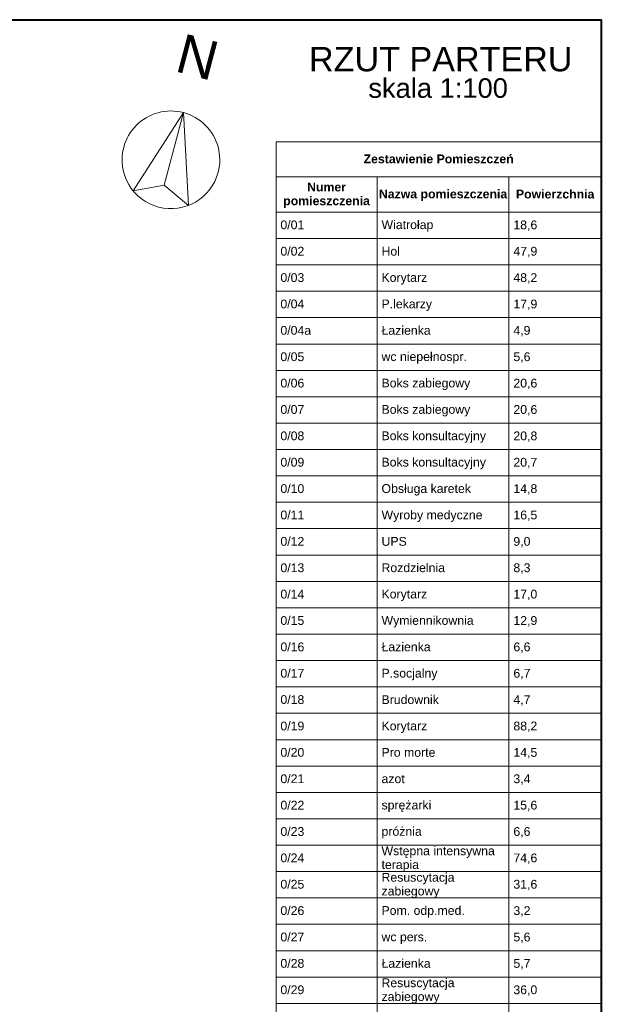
# Model space of a CAD drawing. Header units: millimetres. Extents: x -4612887 to -4536833, y -5457376 to -5415716.
# Tile 144 of 144: x -4548741 to -4536833, y -5435874 to -5415716. Entities that reach past the tile are written whole.
import ezdxf

# ---------------------------------------------------------------- set-up
doc = ezdxf.new("R2010")
doc.units = ezdxf.units.MM
doc.header["$MEASUREMENT"] = 0
doc.layers.get('0').update_dxf_attribs({"color": 8, "lineweight": 18})
doc.layers.add('is_ramka', color=100, linetype='Continuous', lineweight=40)
doc.layers.add('Opisy', color=8, linetype='Continuous', lineweight=18)
doc.styles.add('GENERATED_STYLE_1', font='arial.ttf')
doc.styles.add('GENERATED_STYLE_5', font='arial.ttf')
doc.styles.add('GENERATED_STYLE_8', font='arialbd.ttf')

msp = doc.modelspace()

# ---------------------------------------------------------------- linework, layer by layer
at = {"color": 2, "linetype": 'Continuous'}
for p, q in [((-4546418.9, -5419217.5), (-4545389.8, -5417617.9)), ((-4545389.8, -5417617.9), (-4545781.8, -5419106.5)), ((-4545389.8, -5417617.9), (-4545781.8, -5419106.5)), ((-4545282.1, -5419516.9), (-4545389.8, -5417617.9)), ((-4543492.9, -5418216), (-4543492.9, -5418936)), ((-4543492.9, -5418216), (-4536832.9, -5418216)), ((-4536832.9, -5418216), (-4536832.9, -5418936)), ((-4543492.9, -5418936), (-4536832.9, -5418936)), ((-4543492.9, -5418936), (-4543492.9, -5419656)), ((-4541422.9, -5418936), (-4541422.9, -5419656)), ((-4538722.9, -5418936), (-4538722.9, -5419656)), ((-4536832.9, -5418936), (-4536832.9, -5419656)), ((-4545781.8, -5419106.5), (-4546418.9, -5419217.5)), ((-4545781.8, -5419106.5), (-4545282.1, -5419516.9)), ((-4543492.9, -5419656), (-4541422.9, -5419656)), ((-4543492.9, -5419656), (-4541422.9, -5419656)), ((-4543492.9, -5419656), (-4543492.9, -5420196)), ((-4541422.9, -5419656), (-4541422.9, -5420196)), ((-4541422.9, -5419656), (-4538722.9, -5419656)), ((-4541422.9, -5419656), (-4538722.9, -5419656)), ((-4541422.9, -5419656), (-4541422.9, -5420196)), ((-4538722.9, -5419656), (-4538722.9, -5420196)), ((-4538722.9, -5419656), (-4536832.9, -5419656)), ((-4538722.9, -5419656), (-4536832.9, -5419656)), ((-4538722.9, -5419656), (-4538722.9, -5420196)), ((-4536832.9, -5419656), (-4536832.9, -5420196)), ((-4543492.9, -5420196), (-4541422.9, -5420196)), ((-4543492.9, -5420196), (-4541422.9, -5420196)), ((-4543492.9, -5420196), (-4543492.9, -5420736)), ((-4541422.9, -5420196), (-4541422.9, -5420736)), ((-4541422.9, -5420196), (-4538722.9, -5420196)), ((-4541422.9, -5420196), (-4538722.9, -5420196)), ((-4541422.9, -5420196), (-4541422.9, -5420736)), ((-4538722.9, -5420196), (-4538722.9, -5420736)), ((-4538722.9, -5420196), (-4536832.9, -5420196)), ((-4538722.9, -5420196), (-4536832.9, -5420196)), ((-4538722.9, -5420196), (-4538722.9, -5420736)), ((-4536832.9, -5420196), (-4536832.9, -5420736)), ((-4543492.9, -5420736), (-4541422.9, -5420736)), ((-4543492.9, -5420736), (-4541422.9, -5420736)), ((-4543492.9, -5420736), (-4543492.9, -5421276)), ((-4541422.9, -5420736), (-4541422.9, -5421276)), ((-4541422.9, -5420736), (-4538722.9, -5420736)), ((-4541422.9, -5420736), (-4538722.9, -5420736)), ((-4541422.9, -5420736), (-4541422.9, -5421276)), ((-4538722.9, -5420736), (-4538722.9, -5421276)), ((-4538722.9, -5420736), (-4536832.9, -5420736)), ((-4538722.9, -5420736), (-4536832.9, -5420736)), ((-4538722.9, -5420736), (-4538722.9, -5421276)), ((-4536832.9, -5420736), (-4536832.9, -5421276)), ((-4543492.9, -5421276), (-4541422.9, -5421276)), ((-4543492.9, -5421276), (-4541422.9, -5421276)), ((-4543492.9, -5421276), (-4543492.9, -5421816)), ((-4541422.9, -5421276), (-4541422.9, -5421816)), ((-4541422.9, -5421276), (-4538722.9, -5421276)), ((-4541422.9, -5421276), (-4538722.9, -5421276)), ((-4541422.9, -5421276), (-4541422.9, -5421816)), ((-4538722.9, -5421276), (-4538722.9, -5421816)), ((-4538722.9, -5421276), (-4536832.9, -5421276)), ((-4538722.9, -5421276), (-4536832.9, -5421276)), ((-4538722.9, -5421276), (-4538722.9, -5421816)), ((-4536832.9, -5421276), (-4536832.9, -5421816)), ((-4543492.9, -5421816), (-4541422.9, -5421816)), ((-4543492.9, -5421816), (-4541422.9, -5421816)), ((-4543492.9, -5421816), (-4543492.9, -5422356)), ((-4541422.9, -5421816), (-4541422.9, -5422356)), ((-4541422.9, -5421816), (-4538722.9, -5421816)), ((-4541422.9, -5421816), (-4538722.9, -5421816)), ((-4541422.9, -5421816), (-4541422.9, -5422356)), ((-4538722.9, -5421816), (-4538722.9, -5422356)), ((-4538722.9, -5421816), (-4536832.9, -5421816)), ((-4538722.9, -5421816), (-4536832.9, -5421816)), ((-4538722.9, -5421816), (-4538722.9, -5422356)), ((-4536832.9, -5421816), (-4536832.9, -5422356)), ((-4543492.9, -5422356), (-4541422.9, -5422356)), ((-4543492.9, -5422356), (-4541422.9, -5422356)), ((-4543492.9, -5422356), (-4543492.9, -5422896)), ((-4541422.9, -5422356), (-4541422.9, -5422896)), ((-4541422.9, -5422356), (-4538722.9, -5422356)), ((-4541422.9, -5422356), (-4538722.9, -5422356)), ((-4541422.9, -5422356), (-4541422.9, -5422896)), ((-4538722.9, -5422356), (-4538722.9, -5422896)), ((-4538722.9, -5422356), (-4536832.9, -5422356)), ((-4538722.9, -5422356), (-4536832.9, -5422356)), ((-4538722.9, -5422356), (-4538722.9, -5422896)), ((-4536832.9, -5422356), (-4536832.9, -5422896)), ((-4543492.9, -5422896), (-4541422.9, -5422896)), ((-4543492.9, -5422896), (-4541422.9, -5422896)), ((-4543492.9, -5422896), (-4543492.9, -5423436)), ((-4541422.9, -5422896), (-4541422.9, -5423436)), ((-4541422.9, -5422896), (-4538722.9, -5422896)), ((-4541422.9, -5422896), (-4538722.9, -5422896)), ((-4541422.9, -5422896), (-4541422.9, -5423436)), ((-4538722.9, -5422896), (-4538722.9, -5423436)), ((-4538722.9, -5422896), (-4536832.9, -5422896)), ((-4538722.9, -5422896), (-4536832.9, -5422896)), ((-4538722.9, -5422896), (-4538722.9, -5423436)), ((-4536832.9, -5422896), (-4536832.9, -5423436)), ((-4543492.9, -5423436), (-4541422.9, -5423436)), ((-4543492.9, -5423436), (-4541422.9, -5423436)), ((-4543492.9, -5423436), (-4543492.9, -5423976)), ((-4541422.9, -5423436), (-4541422.9, -5423976)), ((-4541422.9, -5423436), (-4538722.9, -5423436)), ((-4541422.9, -5423436), (-4538722.9, -5423436)), ((-4541422.9, -5423436), (-4541422.9, -5423976)), ((-4538722.9, -5423436), (-4538722.9, -5423976)), ((-4538722.9, -5423436), (-4536832.9, -5423436)), ((-4538722.9, -5423436), (-4536832.9, -5423436)), ((-4538722.9, -5423436), (-4538722.9, -5423976)), ((-4536832.9, -5423436), (-4536832.9, -5423976)), ((-4543492.9, -5423976), (-4541422.9, -5423976)), ((-4543492.9, -5423976), (-4541422.9, -5423976)), ((-4543492.9, -5423976), (-4543492.9, -5424516)), ((-4541422.9, -5423976), (-4541422.9, -5424516)), ((-4541422.9, -5423976), (-4538722.9, -5423976)), ((-4541422.9, -5423976), (-4538722.9, -5423976)), ((-4541422.9, -5423976), (-4541422.9, -5424516)), ((-4538722.9, -5423976), (-4538722.9, -5424516)), ((-4538722.9, -5423976), (-4536832.9, -5423976)), ((-4538722.9, -5423976), (-4536832.9, -5423976)), ((-4538722.9, -5423976), (-4538722.9, -5424516)), ((-4536832.9, -5423976), (-4536832.9, -5424516)), ((-4543492.9, -5424516), (-4541422.9, -5424516)), ((-4543492.9, -5424516), (-4541422.9, -5424516)), ((-4543492.9, -5424516), (-4543492.9, -5425056)), ((-4541422.9, -5424516), (-4541422.9, -5425056)), ((-4541422.9, -5424516), (-4538722.9, -5424516)), ((-4541422.9, -5424516), (-4538722.9, -5424516)), ((-4541422.9, -5424516), (-4541422.9, -5425056)), ((-4538722.9, -5424516), (-4538722.9, -5425056)), ((-4538722.9, -5424516), (-4536832.9, -5424516)), ((-4538722.9, -5424516), (-4536832.9, -5424516)), ((-4538722.9, -5424516), (-4538722.9, -5425056)), ((-4536832.9, -5424516), (-4536832.9, -5425056)), ((-4543492.9, -5425056), (-4541422.9, -5425056)), ((-4543492.9, -5425056), (-4541422.9, -5425056)), ((-4543492.9, -5425056), (-4543492.9, -5425596)), ((-4541422.9, -5425056), (-4541422.9, -5425596)), ((-4541422.9, -5425056), (-4538722.9, -5425056)), ((-4541422.9, -5425056), (-4538722.9, -5425056)), ((-4541422.9, -5425056), (-4541422.9, -5425596)), ((-4538722.9, -5425056), (-4538722.9, -5425596)), ((-4538722.9, -5425056), (-4536832.9, -5425056)), ((-4538722.9, -5425056), (-4536832.9, -5425056)), ((-4538722.9, -5425056), (-4538722.9, -5425596)), ((-4536832.9, -5425056), (-4536832.9, -5425596)), ((-4543492.9, -5425596), (-4541422.9, -5425596)), ((-4543492.9, -5425596), (-4541422.9, -5425596)), ((-4543492.9, -5425596), (-4543492.9, -5426136)), ((-4541422.9, -5425596), (-4541422.9, -5426136)), ((-4541422.9, -5425596), (-4538722.9, -5425596)), ((-4541422.9, -5425596), (-4538722.9, -5425596)), ((-4541422.9, -5425596), (-4541422.9, -5426136)), ((-4538722.9, -5425596), (-4538722.9, -5426136)), ((-4538722.9, -5425596), (-4536832.9, -5425596)), ((-4538722.9, -5425596), (-4536832.9, -5425596)), ((-4538722.9, -5425596), (-4538722.9, -5426136)), ((-4536832.9, -5425596), (-4536832.9, -5426136)), ((-4543492.9, -5426136), (-4541422.9, -5426136)), ((-4543492.9, -5426136), (-4541422.9, -5426136)), ((-4543492.9, -5426136), (-4543492.9, -5426676)), ((-4541422.9, -5426136), (-4541422.9, -5426676)), ((-4541422.9, -5426136), (-4538722.9, -5426136)), ((-4541422.9, -5426136), (-4538722.9, -5426136)), ((-4541422.9, -5426136), (-4541422.9, -5426676)), ((-4538722.9, -5426136), (-4538722.9, -5426676)), ((-4538722.9, -5426136), (-4536832.9, -5426136)), ((-4538722.9, -5426136), (-4536832.9, -5426136)), ((-4538722.9, -5426136), (-4538722.9, -5426676)), ((-4536832.9, -5426136), (-4536832.9, -5426676)), ((-4543492.9, -5426676), (-4541422.9, -5426676)), ((-4543492.9, -5426676), (-4541422.9, -5426676)), ((-4543492.9, -5426676), (-4543492.9, -5427216)), ((-4541422.9, -5426676), (-4541422.9, -5427216)), ((-4541422.9, -5426676), (-4538722.9, -5426676)), ((-4541422.9, -5426676), (-4538722.9, -5426676)), ((-4541422.9, -5426676), (-4541422.9, -5427216)), ((-4538722.9, -5426676), (-4538722.9, -5427216)), ((-4538722.9, -5426676), (-4536832.9, -5426676)), ((-4538722.9, -5426676), (-4536832.9, -5426676)), ((-4538722.9, -5426676), (-4538722.9, -5427216)), ((-4536832.9, -5426676), (-4536832.9, -5427216)), ((-4543492.9, -5427216), (-4541422.9, -5427216)), ((-4543492.9, -5427216), (-4541422.9, -5427216)), ((-4543492.9, -5427216), (-4543492.9, -5427756)), ((-4541422.9, -5427216), (-4541422.9, -5427756)), ((-4541422.9, -5427216), (-4538722.9, -5427216)), ((-4541422.9, -5427216), (-4538722.9, -5427216)), ((-4541422.9, -5427216), (-4541422.9, -5427756)), ((-4538722.9, -5427216), (-4538722.9, -5427756)), ((-4538722.9, -5427216), (-4536832.9, -5427216)), ((-4538722.9, -5427216), (-4536832.9, -5427216)), ((-4538722.9, -5427216), (-4538722.9, -5427756)), ((-4536832.9, -5427216), (-4536832.9, -5427756)), ((-4543492.9, -5427756), (-4541422.9, -5427756)), ((-4543492.9, -5427756), (-4541422.9, -5427756)), ((-4543492.9, -5427756), (-4543492.9, -5428296)), ((-4541422.9, -5427756), (-4541422.9, -5428296)), ((-4541422.9, -5427756), (-4538722.9, -5427756)), ((-4541422.9, -5427756), (-4538722.9, -5427756)), ((-4541422.9, -5427756), (-4541422.9, -5428296)), ((-4538722.9, -5427756), (-4538722.9, -5428296)), ((-4538722.9, -5427756), (-4536832.9, -5427756)), ((-4538722.9, -5427756), (-4536832.9, -5427756)), ((-4538722.9, -5427756), (-4538722.9, -5428296)), ((-4536832.9, -5427756), (-4536832.9, -5428296)), ((-4543492.9, -5428296), (-4541422.9, -5428296)), ((-4543492.9, -5428296), (-4541422.9, -5428296)), ((-4543492.9, -5428296), (-4543492.9, -5428836)), ((-4541422.9, -5428296), (-4541422.9, -5428836)), ((-4541422.9, -5428296), (-4538722.9, -5428296)), ((-4541422.9, -5428296), (-4538722.9, -5428296)), ((-4541422.9, -5428296), (-4541422.9, -5428836)), ((-4538722.9, -5428296), (-4538722.9, -5428836)), ((-4538722.9, -5428296), (-4536832.9, -5428296)), ((-4538722.9, -5428296), (-4536832.9, -5428296)), ((-4538722.9, -5428296), (-4538722.9, -5428836)), ((-4536832.9, -5428296), (-4536832.9, -5428836)), ((-4543492.9, -5428836), (-4541422.9, -5428836)), ((-4543492.9, -5428836), (-4541422.9, -5428836)), ((-4543492.9, -5428836), (-4543492.9, -5429376)), ((-4541422.9, -5428836), (-4541422.9, -5429376)), ((-4541422.9, -5428836), (-4538722.9, -5428836)), ((-4541422.9, -5428836), (-4538722.9, -5428836)), ((-4541422.9, -5428836), (-4541422.9, -5429376)), ((-4538722.9, -5428836), (-4538722.9, -5429376)), ((-4538722.9, -5428836), (-4536832.9, -5428836)), ((-4538722.9, -5428836), (-4536832.9, -5428836)), ((-4538722.9, -5428836), (-4538722.9, -5429376)), ((-4536832.9, -5428836), (-4536832.9, -5429376)), ((-4543492.9, -5429376), (-4541422.9, -5429376)), ((-4543492.9, -5429376), (-4541422.9, -5429376)), ((-4543492.9, -5429376), (-4543492.9, -5429916)), ((-4541422.9, -5429376), (-4541422.9, -5429916)), ((-4541422.9, -5429376), (-4538722.9, -5429376)), ((-4541422.9, -5429376), (-4538722.9, -5429376)), ((-4541422.9, -5429376), (-4541422.9, -5429916)), ((-4538722.9, -5429376), (-4538722.9, -5429916)), ((-4538722.9, -5429376), (-4536832.9, -5429376)), ((-4538722.9, -5429376), (-4536832.9, -5429376)), ((-4538722.9, -5429376), (-4538722.9, -5429916)), ((-4536832.9, -5429376), (-4536832.9, -5429916)), ((-4543492.9, -5429916), (-4541422.9, -5429916)), ((-4543492.9, -5429916), (-4541422.9, -5429916)), ((-4543492.9, -5429916), (-4543492.9, -5430456)), ((-4541422.9, -5429916), (-4541422.9, -5430456)), ((-4541422.9, -5429916), (-4538722.9, -5429916)), ((-4541422.9, -5429916), (-4538722.9, -5429916)), ((-4541422.9, -5429916), (-4541422.9, -5430456)), ((-4538722.9, -5429916), (-4538722.9, -5430456)), ((-4538722.9, -5429916), (-4536832.9, -5429916)), ((-4538722.9, -5429916), (-4536832.9, -5429916)), ((-4538722.9, -5429916), (-4538722.9, -5430456)), ((-4536832.9, -5429916), (-4536832.9, -5430456)), ((-4543492.9, -5430456), (-4541422.9, -5430456)), ((-4543492.9, -5430456), (-4541422.9, -5430456)), ((-4543492.9, -5430456), (-4543492.9, -5430996)), ((-4541422.9, -5430456), (-4541422.9, -5430996)), ((-4541422.9, -5430456), (-4538722.9, -5430456)), ((-4541422.9, -5430456), (-4538722.9, -5430456)), ((-4541422.9, -5430456), (-4541422.9, -5430996)), ((-4538722.9, -5430456), (-4538722.9, -5430996)), ((-4538722.9, -5430456), (-4536832.9, -5430456)), ((-4538722.9, -5430456), (-4536832.9, -5430456)), ((-4538722.9, -5430456), (-4538722.9, -5430996)), ((-4536832.9, -5430456), (-4536832.9, -5430996)), ((-4543492.9, -5430996), (-4541422.9, -5430996)), ((-4543492.9, -5430996), (-4541422.9, -5430996)), ((-4543492.9, -5430996), (-4543492.9, -5431536)), ((-4541422.9, -5430996), (-4541422.9, -5431536)), ((-4541422.9, -5430996), (-4538722.9, -5430996)), ((-4541422.9, -5430996), (-4538722.9, -5430996)), ((-4541422.9, -5430996), (-4541422.9, -5431536)), ((-4538722.9, -5430996), (-4538722.9, -5431536)), ((-4538722.9, -5430996), (-4536832.9, -5430996)), ((-4538722.9, -5430996), (-4536832.9, -5430996)), ((-4538722.9, -5430996), (-4538722.9, -5431536)), ((-4536832.9, -5430996), (-4536832.9, -5431536)), ((-4543492.9, -5431536), (-4541422.9, -5431536)), ((-4543492.9, -5431536), (-4541422.9, -5431536)), ((-4543492.9, -5431536), (-4543492.9, -5432076)), ((-4541422.9, -5431536), (-4541422.9, -5432076)), ((-4541422.9, -5431536), (-4538722.9, -5431536)), ((-4541422.9, -5431536), (-4538722.9, -5431536)), ((-4541422.9, -5431536), (-4541422.9, -5432076)), ((-4538722.9, -5431536), (-4538722.9, -5432076)), ((-4538722.9, -5431536), (-4536832.9, -5431536)), ((-4538722.9, -5431536), (-4536832.9, -5431536)), ((-4538722.9, -5431536), (-4538722.9, -5432076)), ((-4536832.9, -5431536), (-4536832.9, -5432076)), ((-4543492.9, -5432076), (-4541422.9, -5432076)), ((-4543492.9, -5432076), (-4541422.9, -5432076)), ((-4543492.9, -5432076), (-4543492.9, -5432616)), ((-4541422.9, -5432076), (-4541422.9, -5432616)), ((-4541422.9, -5432076), (-4538722.9, -5432076)), ((-4541422.9, -5432076), (-4538722.9, -5432076)), ((-4541422.9, -5432076), (-4541422.9, -5432616)), ((-4538722.9, -5432076), (-4538722.9, -5432616)), ((-4538722.9, -5432076), (-4536832.9, -5432076)), ((-4538722.9, -5432076), (-4536832.9, -5432076)), ((-4538722.9, -5432076), (-4538722.9, -5432616)), ((-4536832.9, -5432076), (-4536832.9, -5432616)), ((-4543492.9, -5432616), (-4541422.9, -5432616)), ((-4543492.9, -5432616), (-4541422.9, -5432616)), ((-4543492.9, -5432616), (-4543492.9, -5433156)), ((-4541422.9, -5432616), (-4541422.9, -5433156)), ((-4541422.9, -5432616), (-4538722.9, -5432616)), ((-4541422.9, -5432616), (-4538722.9, -5432616)), ((-4541422.9, -5432616), (-4541422.9, -5433156)), ((-4538722.9, -5432616), (-4538722.9, -5433156)), ((-4538722.9, -5432616), (-4536832.9, -5432616)), ((-4538722.9, -5432616), (-4536832.9, -5432616)), ((-4538722.9, -5432616), (-4538722.9, -5433156)), ((-4536832.9, -5432616), (-4536832.9, -5433156)), ((-4543492.9, -5433156), (-4541422.9, -5433156)), ((-4543492.9, -5433156), (-4541422.9, -5433156)), ((-4543492.9, -5433156), (-4543492.9, -5433696)), ((-4541422.9, -5433156), (-4541422.9, -5433696)), ((-4541422.9, -5433156), (-4538722.9, -5433156)), ((-4541422.9, -5433156), (-4538722.9, -5433156)), ((-4541422.9, -5433156), (-4541422.9, -5433696)), ((-4538722.9, -5433156), (-4538722.9, -5433696)), ((-4538722.9, -5433156), (-4536832.9, -5433156)), ((-4538722.9, -5433156), (-4536832.9, -5433156)), ((-4538722.9, -5433156), (-4538722.9, -5433696)), ((-4536832.9, -5433156), (-4536832.9, -5433696)), ((-4543492.9, -5433696), (-4541422.9, -5433696)), ((-4543492.9, -5433696), (-4541422.9, -5433696)), ((-4543492.9, -5433696), (-4543492.9, -5434236)), ((-4541422.9, -5433696), (-4541422.9, -5434236)), ((-4541422.9, -5433696), (-4538722.9, -5433696)), ((-4541422.9, -5433696), (-4538722.9, -5433696)), ((-4541422.9, -5433696), (-4541422.9, -5434236)), ((-4538722.9, -5433696), (-4538722.9, -5434236)), ((-4538722.9, -5433696), (-4536832.9, -5433696)), ((-4538722.9, -5433696), (-4536832.9, -5433696)), ((-4538722.9, -5433696), (-4538722.9, -5434236)), ((-4536832.9, -5433696), (-4536832.9, -5434236)), ((-4543492.9, -5434236), (-4541422.9, -5434236)), ((-4543492.9, -5434236), (-4541422.9, -5434236)), ((-4543492.9, -5434236), (-4543492.9, -5434776)), ((-4541422.9, -5434236), (-4541422.9, -5434776)), ((-4541422.9, -5434236), (-4538722.9, -5434236)), ((-4541422.9, -5434236), (-4538722.9, -5434236)), ((-4541422.9, -5434236), (-4541422.9, -5434776)), ((-4538722.9, -5434236), (-4538722.9, -5434776)), ((-4538722.9, -5434236), (-4536832.9, -5434236)), ((-4538722.9, -5434236), (-4536832.9, -5434236)), ((-4538722.9, -5434236), (-4538722.9, -5434776)), ((-4536832.9, -5434236), (-4536832.9, -5434776)), ((-4543492.9, -5434776), (-4541422.9, -5434776)), ((-4543492.9, -5434776), (-4541422.9, -5434776)), ((-4543492.9, -5434776), (-4543492.9, -5435316)), ((-4541422.9, -5434776), (-4541422.9, -5435316)), ((-4541422.9, -5434776), (-4538722.9, -5434776)), ((-4541422.9, -5434776), (-4538722.9, -5434776)), ((-4541422.9, -5434776), (-4541422.9, -5435316)), ((-4538722.9, -5434776), (-4538722.9, -5435316)), ((-4538722.9, -5434776), (-4536832.9, -5434776)), ((-4538722.9, -5434776), (-4536832.9, -5434776)), ((-4538722.9, -5434776), (-4538722.9, -5435316)), ((-4536832.9, -5434776), (-4536832.9, -5435316)), ((-4543492.9, -5435316), (-4541422.9, -5435316)), ((-4543492.9, -5435316), (-4541422.9, -5435316)), ((-4543492.9, -5435316), (-4543492.9, -5435856)), ((-4541422.9, -5435316), (-4541422.9, -5435856)), ((-4541422.9, -5435316), (-4538722.9, -5435316)), ((-4541422.9, -5435316), (-4538722.9, -5435316)), ((-4541422.9, -5435316), (-4541422.9, -5435856)), ((-4538722.9, -5435316), (-4538722.9, -5435856)), ((-4538722.9, -5435316), (-4536832.9, -5435316)), ((-4538722.9, -5435316), (-4536832.9, -5435316)), ((-4538722.9, -5435316), (-4538722.9, -5435856)), ((-4536832.9, -5435316), (-4536832.9, -5435856)), ((-4543492.9, -5435856), (-4541422.9, -5435856)), ((-4543492.9, -5435856), (-4541422.9, -5435856)), ((-4543492.9, -5435856), (-4543492.9, -5436396)), ((-4541422.9, -5435856), (-4541422.9, -5436396)), ((-4541422.9, -5435856), (-4538722.9, -5435856)), ((-4541422.9, -5435856), (-4538722.9, -5435856)), ((-4541422.9, -5435856), (-4541422.9, -5436396)), ((-4538722.9, -5435856), (-4538722.9, -5436396)), ((-4538722.9, -5435856), (-4536832.9, -5435856)), ((-4538722.9, -5435856), (-4536832.9, -5435856)), ((-4538722.9, -5435856), (-4538722.9, -5436396)), ((-4536832.9, -5435856), (-4536832.9, -5436396))]:
    msp.add_line(p, q, dxfattribs=at)
for start, end in [(345.24463, 165.24463), (165.24463, 345.24463)]:
    msp.add_arc((-4545644.5, -5418584.9), 1000, start, end, dxfattribs=at)
at = {"layer": 'is_ramka', "color": 2}
msp.add_lwpolyline([(-4610227.1, -5415716), (-4536832.9, -5415716), (-4536832.9, -5456116), (-4610227.1, -5456116)], close=True, dxfattribs=at)

# ---------------------------------------------------------------- texts
at = {"color": 2, "linetype": 'Continuous', "insert": (-4544810.6, -5416969.7), "char_height": 800, "attachment_point": 9, "rotation": 345.24463, "style": 'GENERATED_STYLE_1'}
msp.add_mtext('{N}', dxfattribs=at)
at = {"color": 2, "linetype": 'Continuous', "char_height": 180}
for s, insert, attachment_point, style in [('{Zestawienie Pomieszczeń}', (-4540162.9, -5418566.8), 5, 'GENERATED_STYLE_8'), ('{Powierzchnia}', (-4537777.9, -5419287.2), 5, 'GENERATED_STYLE_8'), ('{0/01}', (-4543402.9, -5419917.2), 4, 'GENERATED_STYLE_1'), ('{Wiatrołap}', (-4541332.9, -5419940.3), 4, 'GENERATED_STYLE_1'), ('{18,6}', (-4538632.9, -5419933.2), 4, 'GENERATED_STYLE_1'), ('{0/02}', (-4543402.9, -5420457.2), 4, 'GENERATED_STYLE_1'), ('{Hol}', (-4541332.9, -5420457.2), 4, 'GENERATED_STYLE_1'), ('{47,9}', (-4538632.9, -5420473.2), 4, 'GENERATED_STYLE_1'), ('{0/03}', (-4543402.9, -5420997.3), 4, 'GENERATED_STYLE_1'), ('{Korytarz}', (-4541332.9, -5421021.7), 4, 'GENERATED_STYLE_1'), ('{48,2}', (-4538632.9, -5421013.2), 4, 'GENERATED_STYLE_1'), ('{0/04}', (-4543402.9, -5421537.2), 4, 'GENERATED_STYLE_1'), ('{P.lekarzy}', (-4541332.9, -5421561.7), 4, 'GENERATED_STYLE_1'), ('{17,9}', (-4538632.9, -5421553.2), 4, 'GENERATED_STYLE_1'), ('{0/04a}', (-4543402.9, -5422077.2), 4, 'GENERATED_STYLE_1'), ('{Łazienka}', (-4541332.9, -5422077.2), 4, 'GENERATED_STYLE_1'), ('{4,9}', (-4538632.9, -5422093.2), 4, 'GENERATED_STYLE_1'), ('{0/05}', (-4543402.9, -5422617.2), 4, 'GENERATED_STYLE_1'), ('{wc niepełnospr.}', (-4541332.9, -5422640.3), 4, 'GENERATED_STYLE_1'), ('{5,6}', (-4538632.9, -5422633.2), 4, 'GENERATED_STYLE_1'), ('{0/06}', (-4543402.9, -5423157.2), 4, 'GENERATED_STYLE_1'), ('{Boks zabiegowy}', (-4541332.9, -5423181.7), 4, 'GENERATED_STYLE_1'), ('{20,6}', (-4538632.9, -5423173.2), 4, 'GENERATED_STYLE_1'), ('{0/07}', (-4543402.9, -5423697.2), 4, 'GENERATED_STYLE_1'), ('{Boks zabiegowy}', (-4541332.9, -5423721.7), 4, 'GENERATED_STYLE_1'), ('{20,6}', (-4538632.9, -5423713.2), 4, 'GENERATED_STYLE_1'), ('{0/08}', (-4543402.9, -5424237.2), 4, 'GENERATED_STYLE_1'), ('{Boks konsultacyjny}', (-4541332.9, -5424261.7), 4, 'GENERATED_STYLE_1'), ('{20,8}', (-4538632.9, -5424253.2), 4, 'GENERATED_STYLE_1'), ('{0/09}', (-4543402.9, -5424777.2), 4, 'GENERATED_STYLE_1'), ('{Boks konsultacyjny}', (-4541332.9, -5424801.7), 4, 'GENERATED_STYLE_1'), ('{20,7}', (-4538632.9, -5424793.2), 4, 'GENERATED_STYLE_1'), ('{0/10}', (-4543402.9, -5425317.2), 4, 'GENERATED_STYLE_1'), ('{Obsługa karetek}', (-4541332.9, -5425341.7), 4, 'GENERATED_STYLE_1'), ('{14,8}', (-4538632.9, -5425333.2), 4, 'GENERATED_STYLE_1'), ('{0/11}', (-4543402.9, -5425857.2), 4, 'GENERATED_STYLE_1'), ('{Wyroby medyczne}', (-4541332.9, -5425881.7), 4, 'GENERATED_STYLE_1'), ('{16,5}', (-4538632.9, -5425873.2), 4, 'GENERATED_STYLE_1'), ('{0/12}', (-4543402.9, -5426397.2), 4, 'GENERATED_STYLE_1'), ('{UPS}', (-4541332.9, -5426397.2), 4, 'GENERATED_STYLE_1'), ('{9,0}', (-4538632.9, -5426413.2), 4, 'GENERATED_STYLE_1'), ('{0/13}', (-4543402.9, -5426937.3), 4, 'GENERATED_STYLE_1'), ('{Rozdzielnia}', (-4541332.9, -5426937.2), 4, 'GENERATED_STYLE_1'), ('{8,3}', (-4538632.9, -5426953.2), 4, 'GENERATED_STYLE_1'), ('{0/14}', (-4543402.9, -5427477.2), 4, 'GENERATED_STYLE_1'), ('{Korytarz}', (-4541332.9, -5427501.7), 4, 'GENERATED_STYLE_1'), ('{17,0}', (-4538632.9, -5427493.2), 4, 'GENERATED_STYLE_1'), ('{0/15}', (-4543402.9, -5428017.2), 4, 'GENERATED_STYLE_1'), ('{Wymiennikownia}', (-4541332.9, -5428041.7), 4, 'GENERATED_STYLE_1'), ('{12,9}', (-4538632.9, -5428033.2), 4, 'GENERATED_STYLE_1'), ('{0/16}', (-4543402.9, -5428557.2), 4, 'GENERATED_STYLE_1'), ('{Łazienka}', (-4541332.9, -5428557.2), 4, 'GENERATED_STYLE_1'), ('{6,6}', (-4538632.9, -5428573.2), 4, 'GENERATED_STYLE_1'), ('{0/17}', (-4543402.9, -5429097.2), 4, 'GENERATED_STYLE_1'), ('{P.socjalny}', (-4541332.9, -5429121.7), 4, 'GENERATED_STYLE_1'), ('{6,7}', (-4538632.9, -5429113.2), 4, 'GENERATED_STYLE_1'), ('{0/18}', (-4543402.9, -5429637.2), 4, 'GENERATED_STYLE_1'), ('{Brudownik}', (-4541332.9, -5429637.2), 4, 'GENERATED_STYLE_1'), ('{4,7}', (-4538632.9, -5429653.2), 4, 'GENERATED_STYLE_1'), ('{0/19}', (-4543402.9, -5430177.2), 4, 'GENERATED_STYLE_1'), ('{Korytarz}', (-4541332.9, -5430201.7), 4, 'GENERATED_STYLE_1'), ('{88,2}', (-4538632.9, -5430193.2), 4, 'GENERATED_STYLE_1'), ('{0/20}', (-4543402.9, -5430717.2), 4, 'GENERATED_STYLE_1'), ('{Pro morte}', (-4541332.9, -5430717.2), 4, 'GENERATED_STYLE_1'), ('{14,5}', (-4538632.9, -5430733.2), 4, 'GENERATED_STYLE_1'), ('{0/21}', (-4543402.9, -5431257.2), 4, 'GENERATED_STYLE_1'), ('{azot}', (-4541332.9, -5431257.2), 4, 'GENERATED_STYLE_1'), ('{3,4}', (-4538632.9, -5431273.2), 4, 'GENERATED_STYLE_1'), ('{0/22}', (-4543402.9, -5431797.2), 4, 'GENERATED_STYLE_1'), ('{sprężarki}', (-4541332.9, -5431821.7), 4, 'GENERATED_STYLE_1'), ('{15,6}', (-4538632.9, -5431813.2), 4, 'GENERATED_STYLE_1'), ('{0/23}', (-4543402.9, -5432337.3), 4, 'GENERATED_STYLE_1'), ('{próżnia}', (-4541332.9, -5432360.3), 4, 'GENERATED_STYLE_1'), ('{6,6}', (-4538632.9, -5432353.2), 4, 'GENERATED_STYLE_1'), ('{0/24}', (-4543402.9, -5432877.2), 4, 'GENERATED_STYLE_1'), ('{74,6}', (-4538632.9, -5432893.2), 4, 'GENERATED_STYLE_1'), ('{0/25}', (-4543402.9, -5433417.2), 4, 'GENERATED_STYLE_1'), ('{31,6}', (-4538632.9, -5433433.2), 4, 'GENERATED_STYLE_1'), ('{0/26}', (-4543402.9, -5433957.2), 4, 'GENERATED_STYLE_1'), ('{Pom. odp.med.}', (-4541332.9, -5433980.3), 4, 'GENERATED_STYLE_1'), ('{3,2}', (-4538632.9, -5433973.2), 4, 'GENERATED_STYLE_1'), ('{0/27}', (-4543402.9, -5434497.2), 4, 'GENERATED_STYLE_1'), ('{wc pers.}', (-4541332.9, -5434520.3), 4, 'GENERATED_STYLE_1'), ('{5,6}', (-4538632.9, -5434513.2), 4, 'GENERATED_STYLE_1'), ('{0/28}', (-4543402.9, -5435037.2), 4, 'GENERATED_STYLE_1'), ('{Łazienka}', (-4541332.9, -5435037.2), 4, 'GENERATED_STYLE_1'), ('{5,7}', (-4538632.9, -5435053.2), 4, 'GENERATED_STYLE_1'), ('{0/29}', (-4543402.9, -5435577.2), 4, 'GENERATED_STYLE_1'), ('{36,0}', (-4538632.9, -5435593.2), 4, 'GENERATED_STYLE_1')]:
    msp.add_mtext(s, dxfattribs=dict(at, insert=insert, attachment_point=attachment_point, style=style))
for s, insert, width, attachment_point, line_spacing_factor, style in [('{Numer pomieszczenia}', (-4542457.9, -5419310.1), 1890, 5, 0.940519, 'GENERATED_STYLE_8'), ('{Nazwa pomieszczenia}', (-4540072.9, -5419310.1), 2520, 5, 0.940519, 'GENERATED_STYLE_8'), ('{Wstępna intensywna terapia}', (-4541332.9, -5432900.3), 2520, 4, 0.940166, 'GENERATED_STYLE_1'), ('{Resuscytacja zabiegowy}', (-4541332.9, -5433441.7), 2520, 4, 0.940037, 'GENERATED_STYLE_1'), ('{Resuscytacja zabiegowy}', (-4541332.9, -5435601.7), 2520, 4, 0.940037, 'GENERATED_STYLE_1')]:
    msp.add_mtext(s, dxfattribs=dict(at, insert=insert, width=width, attachment_point=attachment_point, line_spacing_factor=line_spacing_factor, style=style))
at = {"layer": 'Opisy', "color": 2, "linetype": 'Continuous', "attachment_point": 1, "style": 'GENERATED_STYLE_5'}
for s, insert, char_height in [('{RZUT PARTERU}', (-4542816.8, -5416273.2), 500), ('{skala 1:100}', (-4541603, -5416915.8), 400)]:
    msp.add_mtext(s, dxfattribs=dict(at, insert=insert, char_height=char_height))

doc.saveas('drawing.dxf')
